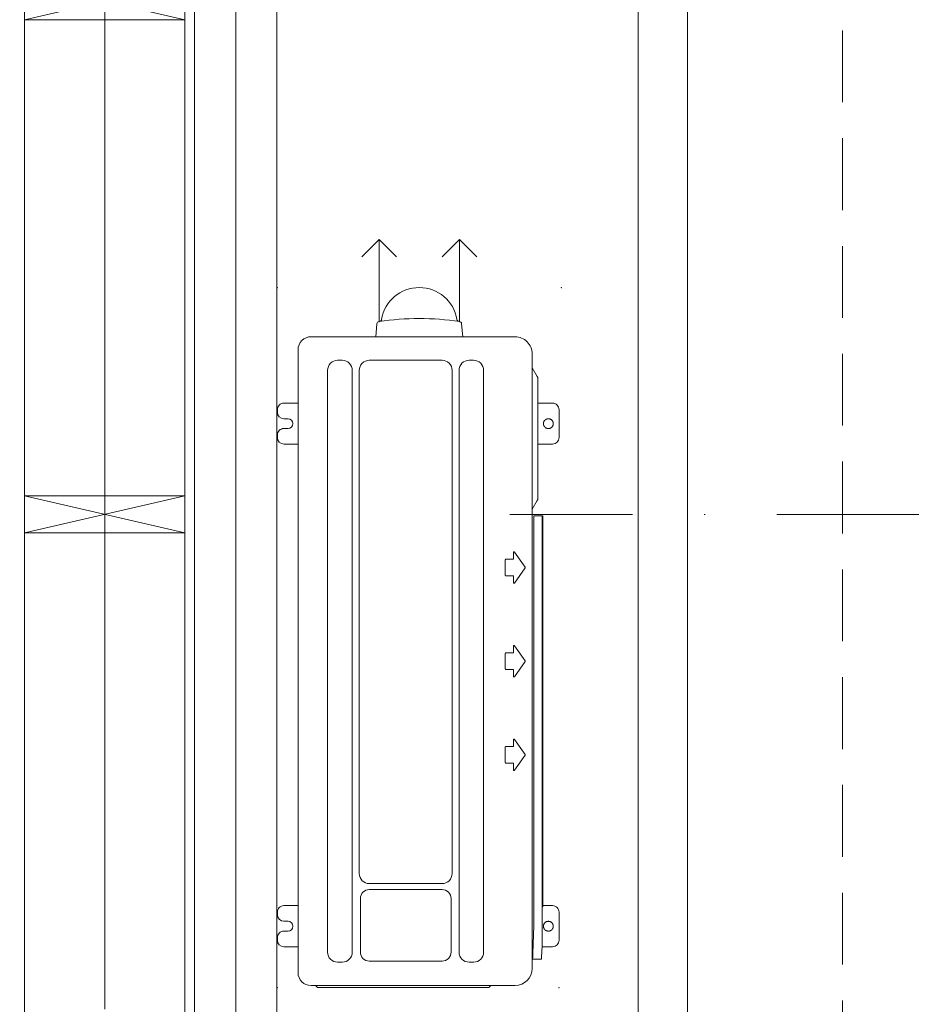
# Model space of a CAD drawing. Header units: inches. Extents: x 57112 to 98566, y -51777 to -16564.
# Tile 48 of 138: x 72430 to 72538, y -20735 to -20615. Entities that reach past the tile are written whole.
import ezdxf
from ezdxf import colors
from ezdxf.entities.mleader import LeaderData, LeaderLine
from ezdxf.math import Vec2, Vec3

# ---------------------------------------------------------------- set-up
doc = ezdxf.new("R2010")
doc.units = ezdxf.units.IN
doc.header["$MEASUREMENT"] = 0
doc.linetypes.add('DASHDOT', pattern=[1, 0.5, -0.25, 0, -0.25])
doc.linetypes.add('HIDDEN', pattern=[0.375, 0.25, -0.125])
doc.layers.get('0').update_dxf_attribs({"color": 251, "lineweight": 0})
for name, color, linetype, lineweight in [('A36-obrzeże', 252, 'Continuous', 0), ('DVM_OUTDOOR', 7, 'Continuous', 0), ('DVM_UNIT_BP', 7, 'Continuous', 0), ('DVM_UNIT_LP', 3, 'Continuous', 0), ('Kociol', 6, 'Continuous', 30), ('p-- ocieplenie-w.zew', 251, 'Continuous', 0), ('p--dach', 251, 'Continuous', 30), ('p--konst-słupy', 251, 'Continuous', 0), ('p--ocieplenie w.wew.', 251, 'Continuous', 0), ('p--osie konstr', 250, 'DASHDOT', 15), ('p--osie konstr.-NR', 250, 'DASHDOT', 15), ('p--ściana szkielet', 251, 'Continuous', 0)]:
    doc.layers.add(name, color=color, linetype=linetype, lineweight=lineweight)
doc.styles.get("Standard").update_dxf_attribs({"font": 'arial.ttf', "width": 0.75})
doc.linetypes.add('BATTING', pattern='A,0.0001,-0.1,[134,ltypeshp.shx,S=0.1,R=0,X=-0.1,Y=0],-0.2,[134,ltypeshp.shx,S=0.1,R=180,X=0.1,Y=0],-0.1', length=0.4001)

# ---------------------------------------------------------------- blocks, each defined once
blk = doc.blocks.new('DVM_LP_VEC')
at = {"layer": 'DVM_UNIT_LP', "color": 0}
blk.add_line((0, 0), (100, 0), dxfattribs=at)
blk.add_lwpolyline([(78.8, 21.2), (100, 0), (78.8, -21.2)], dxfattribs=at)
blk.add_point((0, 0), dxfattribs=at)
blk = doc.blocks.new('FJM_OD_790X548X285_2P_T')
at = {"layer": 'DVM_OUTDOOR', "color": 0}
for p, q in [((-368.4, 171.5), (-365.4, 171.5)), ((-337.4, 171.5), (-334.4, 171.5)), ((243.6, 171.5), (246.6, 171.5)), ((274.6, 171.5), (277.6, 171.5)), ((-376.4, 146.3), (-376.4, 163.5)), ((-357.4, 163.5), (-357.4, 158.5)), ((-345.4, 158.5), (-345.4, 163.5)), ((-326.4, 163.5), (-326.4, 146.3)), ((235.6, 146.3), (235.6, 163.5)), ((254.6, 163.5), (254.6, 158.5)), ((266.6, 158.5), (266.6, 163.5)), ((285.6, 163.5), (285.6, 146.3)), ((350.6, 146.3), (-407.9, 146.3)), ((350.6, 146.3), (350.6, 146.3)), ((-426.2, 122.2), (-426.2, -85.5)), ((-426, 122.7), (-423.7, 125)), ((-423.7, 130.5), (-423.7, -117.9)), ((366.3, 130.5), (366.4, 130.5)), ((366.3, -117.9), (366.3, 130.5)), ((325.5, 110.3), (-383, 110.3)), ((-395.2, 98.1), (-395.2, 92.5)), ((337.8, 92.5), (337.8, 98.1)), ((-383, 80.3), (325.5, 80.3)), ((-317.8, 70.4), (-383, 70.4)), ((325.5, 71.7), (-287.4, 71.7)), ((-394, 59.5), (-394, -29.1)), ((-306.8, -29.1), (-306.8, 59.5)), ((-299.6, 59.5), (-299.6, -29.1)), ((337.8, -29.1), (337.8, 59.5)), ((382.2, 50.2), (366.4, 51.6)), ((-383, -40), (-317.8, -40)), ((-287.4, -41.3), (325.5, -41.3)), ((325.5, -49.7), (-383, -49.7)), ((366.4, -54.3), (382.2, -52.9)), ((-395.2, -61.9), (-395.2, -67.5)), ((337.8, -67.5), (337.8, -61.9)), ((-383, -79.7), (325.5, -79.7)), ((-423.7, -88.3), (-426, -86)), ((-152.9, -106.8), (-152.9, -115.8)), ((-133.2, -106), (-152.2, -106)), ((-132.5, -115.8), (-132.5, -106.8)), ((-38.9, -106.8), (-38.9, -115.8)), ((-19.2, -106), (-38.2, -106)), ((-18.5, -115.8), (-18.5, -106.8)), ((75.1, -106.8), (75.1, -115.8)), ((94.8, -106), (75.8, -106)), ((95.5, -115.8), (95.5, -106.8)), ((-423.7, -117.9), (-423.7, -118)), ((-423.7, -118), (-423.7, -118)), ((-161.6, -117.3), (-143.2, -130.2)), ((-153.2, -116), (-161.2, -116)), ((-142.3, -130.2), (-123.9, -117.3)), ((-124.3, -116), (-132.2, -116)), ((-47.6, -117.3), (-29.2, -130.2)), ((-39.2, -116), (-47.2, -116)), ((-28.3, -130.2), (-9.9, -117.3)), ((-10.3, -116), (-18.2, -116)), ((66.4, -117.3), (84.8, -130.2)), ((74.8, -116), (66.8, -116)), ((85.7, -130.2), (104.1, -117.3)), ((103.7, -116), (95.8, -116)), ((366.3, -118), (366.2, -118)), ((366.3, -118), (366.3, -117.9)), ((-403, -138.7), (345.6, -138.7)), ((-391.4, -139.3), (-391.7, -150.3)), ((148.3, -140.7), (148.3, -151.7)), ((166.9, -144.9), (156.3, -138.8)), ((318.1, -144.9), (328.7, -138.8)), ((345.6, -138.7), (345.6, -138.7)), ((-391.7, -150.3), (-379.8, -150.7)), ((-376.4, -163.5), (-376.4, -150.8)), ((-371.9, -151), (148.3, -151)), ((148.3, -151.7), (-327.2, -151.7)), ((-326.4, -151.7), (-326.4, -163.5)), ((169.7, -145.7), (315.3, -145.7)), ((235.6, -163.5), (235.6, -145.7)), ((285.6, -145.7), (285.6, -163.5)), ((-334.4, -171.5), (-368.4, -171.5)), ((277.6, -171.5), (243.6, -171.5))]:
    blk.add_line(p, q, dxfattribs=at)
for points in [[(-357.4, -158.5), (-357.4, -159.1, 0.023321), (-357.3, -159.7, 0.024783), (-357.2, -160.3, 0.024618), (-357, -160.8, 0.02401), (-356.7, -161.3, 0.023784), (-356.5, -161.8, 0.02304), (-356.1, -162.2, 0.022549), (-355.8, -162.6, 0.021694), (-355.4, -163, 0.021179), (-355, -163.3, 0.020185), (-354.7, -163.6, 0.019598), (-354.3, -163.8, 0.018603), (-353.9, -164, 0.017986), (-353.5, -164.1, 0.016956), (-353.1, -164.3, 0.016413), (-352.8, -164.4, 0.015566), (-352.4, -164.4, 0.014844), (-352.1, -164.5, 0.013764), (-351.8, -164.5, 0.013631), (-351.4, -164.5, 0.012841), (-351.1, -164.5, 0.012841), (-350.8, -164.5, 0.013631), (-350.5, -164.4, 0.013764), (-350.1, -164.4, 0.014844), (-349.8, -164.3, 0.015566), (-349.4, -164.1, 0.016413), (-349, -164, 0.016956), (-348.6, -163.8, 0.017984), (-348.2, -163.6, 0.018603), (-347.8, -163.3, 0.019603), (-347.5, -163, 0.020183), (-347.1, -162.6, 0.021166), (-346.8, -162.2, 0.0217), (-346.4, -161.8, 0.022581), (-346.2, -161.3, 0.023025), (-345.9, -160.8, 0.023734), (-345.7, -160.3, 0.024054), (-345.6, -159.7, 0.024516), (-345.5, -159.1, 0.024684), (-345.4, -158.5, 0.024846), (-345.5, -157.9, 0.024845), (-345.6, -157.3, 0.02468), (-345.7, -156.7, 0.024517), (-345.9, -156.2, 0.024069), (-346.2, -155.7, 0.02373), (-346.4, -155.2, 0.022967), (-346.8, -154.8, 0.022596), (-347.1, -154.4, 0.021906), (-347.5, -154, 0.021107), (-347.8, -153.7, 0.01947), (-348.2, -153.4, 0.01982), (-348.6, -153.2, 0.020911), (-349, -153, 0.017234), (-349.4, -152.9, 0.009618), (-349.7, -152.7, 0.019493), (-350.1, -152.6, 0.03016), (-350.7, -152.6, 0.016785), (-351.4, -152.5, 0.010156)], [(-351.4, -152.5), (-351.7, -152.5, 0.009849), (-351.9, -152.5, 0.008819), (-352.1, -152.5, 0.008634), (-352.3, -152.6, 0.009333), (-352.5, -152.6, 0.009674), (-352.8, -152.6, 0.009989), (-353, -152.7, 0.01022), (-353.3, -152.8, 0.01065), (-353.5, -152.9, 0.010921), (-353.8, -153, 0.011347), (-354, -153.1, 0.011614), (-354.3, -153.2, 0.012046), (-354.5, -153.4, 0.012332), (-354.8, -153.5, 0.012805), (-355, -153.7, 0.013035), (-355.3, -153.9, 0.013371), (-355.6, -154.1, 0.013779), (-355.8, -154.4, 0.014539), (-356, -154.6, 0.014301), (-356.2, -154.9, 0.013596), (-356.5, -155.2, 0.015424), (-356.7, -155.5, 0.01905), (-356.8, -155.9, 0.014336), (-357, -156.2, 0.004521), (-357.1, -156.5, 0.021066), (-357.2, -156.9, 0.037099), (-357.3, -157.6, 0.017906), (-357.4, -158.5, 0.009169)], [(-327.4, -151.7), (-327.4, -151.7, 0.000005), (-327.3, -151.7, 0.000005), (-327.3, -151.7, 0.000005), (-327.3, -151.7, 0.000004), (-327.3, -151.7, 0.000004), (-327.3, -151.7, 0.000004), (-327.3, -151.7, 0.000004), (-327.2, -151.7, 0.000004), (-327.2, -151.7, 0.000004), (-327.2, -151.7, 0.000004), (-327.2, -151.7, 0.000004), (-327.2, -151.7, 0.000003), (-327.2, -151.7, 0.000003), (-327.1, -151.7, 0.000003), (-327.1, -151.7, 0.000003), (-327.1, -151.7, 0.000003), (-327.1, -151.7, 0.000003), (-327.1, -151.7, 0.000003), (-327.1, -151.7, 0.000003), (-327.1, -151.7, 0.000002), (-327, -151.7, 0.000002), (-327, -151.7, 0.000002), (-327, -151.7, 0.000002), (-327, -151.7, 0.000002), (-327, -151.7, 0.000002), (-327, -151.7, 0.000002), (-326.9, -151.7, 0.000001), (-326.9, -151.7, 0.000001), (-326.9, -151.7, 0.000001), (-326.9, -151.7, 0.000001), (-326.9, -151.7, -0.000001), (-326.7, -151.7, -0.000002), (-326.7, -151.7, -0.000005), (-326.7, -151.7, -0.000004), (-326.7, -151.7, 0), (-326.7, -151.7, -0.000008), (-326.6, -151.7, -0.000018), (-326.6, -151.7, -0.000009), (-326.6, -151.7, -0.000005)], [(254.6, -158.5), (254.6, -159.1, 0.023321), (254.7, -159.7, 0.024784), (254.8, -160.3, 0.024618), (255, -160.8, 0.02401), (255.3, -161.3, 0.023784), (255.5, -161.8, 0.02304), (255.9, -162.2, 0.022549), (256.2, -162.6, 0.021694), (256.6, -163, 0.021179), (257, -163.3, 0.020185), (257.3, -163.6, 0.019598), (257.7, -163.8, 0.018603), (258.1, -164, 0.017986), (258.5, -164.1, 0.016956), (258.9, -164.3, 0.016413), (259.2, -164.4, 0.015566), (259.6, -164.4, 0.014844), (259.9, -164.5, 0.013764), (260.2, -164.5, 0.013631), (260.6, -164.5, 0.012841), (260.9, -164.5, 0.012841), (261.2, -164.5, 0.013631), (261.5, -164.4, 0.013764), (261.9, -164.4, 0.014844), (262.2, -164.3, 0.015566), (262.6, -164.1, 0.016413), (263, -164, 0.016956), (263.4, -163.8, 0.017984), (263.8, -163.6, 0.018603), (264.2, -163.3, 0.019603), (264.5, -163, 0.020183), (264.9, -162.6, 0.021166), (265.2, -162.2, 0.0217), (265.6, -161.8, 0.022581), (265.8, -161.3, 0.023025), (266.1, -160.8, 0.023734), (266.3, -160.3, 0.024054), (266.4, -159.7, 0.024516), (266.5, -159.1, 0.024684), (266.6, -158.5, 0.024846), (266.5, -157.9, 0.024845), (266.4, -157.3, 0.02468), (266.3, -156.7, 0.024517), (266.1, -156.2, 0.024069), (265.8, -155.7, 0.02373), (265.6, -155.2, 0.022967), (265.2, -154.8, 0.022596), (264.9, -154.4, 0.021906), (264.5, -154, 0.021107), (264.2, -153.7, 0.01947), (263.8, -153.4, 0.01982), (263.4, -153.2, 0.020911), (263, -153, 0.017234), (262.6, -152.9, 0.009618), (262.3, -152.7, 0.019493), (261.9, -152.6, 0.03016), (261.3, -152.6, 0.016785), (260.6, -152.5, 0.010156)], [(260.6, -152.5), (260.3, -152.5, 0.009849), (260.1, -152.5, 0.008819), (259.9, -152.5, 0.008634), (259.7, -152.6, 0.009333), (259.5, -152.6, 0.009674), (259.2, -152.6, 0.009989), (259, -152.7, 0.01022), (258.7, -152.8, 0.01065), (258.5, -152.9, 0.010921), (258.2, -153, 0.011347), (258, -153.1, 0.011614), (257.7, -153.2, 0.012046), (257.5, -153.4, 0.012332), (257.2, -153.5, 0.012805), (257, -153.7, 0.013035), (256.7, -153.9, 0.013371), (256.4, -154.1, 0.013779), (256.2, -154.4, 0.014539), (256, -154.6, 0.014301), (255.8, -154.9, 0.013596), (255.5, -155.2, 0.015424), (255.3, -155.5, 0.01905), (255.2, -155.9, 0.014336), (255, -156.2, 0.004521), (254.9, -156.5, 0.021066), (254.8, -156.9, 0.037099), (254.7, -157.6, 0.017906), (254.6, -158.5, 0.009169)]]:
    blk.add_lwpolyline(points, format="xyb", dxfattribs=at)
for centre, radius, start, end in [((-368.4, 163.5), 8, 90, 180), ((-365.4, 163.5), 8, 0, 90), ((-337.4, 163.5), 8, 90, 180), ((-334.4, 163.5), 8, 0, 90), ((243.6, 163.5), 8, 90, 180), ((246.6, 163.5), 8, 0, 90), ((274.6, 163.5), 8, 90, 180), ((277.6, 163.5), 8, 0, 90), ((-351.4, 158.5), 6, 180, 0), ((260.6, 158.5), 6, 180, 0), ((-407.9, 130.5), 15.8, 90, 180), ((350.6, 130.5), 15.8, 0, 90), ((-425.5, 122.2), 0.7, 135, 180), ((-383, 98.1), 12.2, 90, 180), ((325.5, 98.1), 12.2, 0, 90), ((-383, 92.5), 12.2, 180, 270), ((325.5, 92.5), 12.2, 270, 0), ((-383, 59.5), 10.9, 90, 180), ((-317.8, 59.5), 10.9, 0, 90), ((-287.4, 59.5), 12.2, 90, 180), ((325.5, 59.5), 12.2, 0, 90), ((382, 47.2), 3, 8.2355, 85), ((46.6, -1.3), 341.9, 351.7645, 8.2354), ((388, 47.5), 3, 188.1539, 260.3479), ((379.7, -1.3), 46.6, 279.6521, 80.3479), ((-383, -29.1), 10.9, 180, 270), ((-317.8, -29.1), 10.9, 270, 0), ((-287.4, -29.1), 12.2, 180, 270), ((325.5, -29.1), 12.2, 270, 0), ((388, -50.2), 3, 99.6521, 171.8495), ((-383, -61.9), 12.2, 90, 180), ((325.5, -61.9), 12.2, 0, 90), ((382, -49.9), 3, 275, 351.7645), ((-383, -67.5), 12.2, 180, 270), ((325.5, -67.5), 12.2, 270, 0), ((-425.5, -85.5), 0.7, 180, 225), ((-152.2, -106.8), 0.7, 90, 180), ((-133.2, -106.8), 0.7, 0, 90), ((-38.2, -106.8), 0.7, 90, 180), ((-19.2, -106.8), 0.7, 0, 90), ((75.8, -106.8), 0.7, 90, 180), ((94.8, -106.8), 0.7, 0, 90), ((-403, -118), 20.7, 180, 270), ((-161.2, -116.8), 0.7, 90, 235), ((-153.2, -115.8), 0.3, 270, 0), ((-132.2, -115.8), 0.3, 180, 270), ((-124.3, -116.8), 0.7, 305, 90), ((-47.2, -116.8), 0.7, 90, 235), ((-39.2, -115.8), 0.3, 270, 0), ((-18.2, -115.8), 0.3, 180, 270), ((-10.3, -116.8), 0.7, 305, 90), ((66.8, -116.8), 0.7, 90, 235), ((74.8, -115.8), 0.3, 270, 0), ((95.8, -115.8), 0.3, 180, 270), ((103.7, -116.8), 0.7, 305, 90), ((345.6, -118), 20.7, 270, 0), ((-142.7, -129.6), 0.7, 235, 305), ((-28.7, -129.6), 0.7, 235, 305), ((85.3, -129.6), 0.7, 235, 305), ((155.8, -139.7), 1, 60, 90), ((329.2, -139.7), 1, 90, 120), ((169.7, -140), 5.7, 240, 270), ((315.3, -140), 5.7, 270, 300), ((-368.4, -163.5), 8, 180, 270), ((-334.4, -163.5), 8, 270, 0), ((243.6, -163.5), 8, 180, 270), ((277.6, -163.5), 8, 270, 0)]:
    blk.add_arc(centre, radius, start, end, dxfattribs=at)
for points in [[(385.4, -46.6), (385.4, -46.7), (385.4, -46.7), (385.4, -46.7)], [(-379.8, -150.7), (-377.2, -150.8), (-374.6, -150.9), (-371.9, -151)]]:
    blk.add_open_spline(points, degree=3, dxfattribs=at)
for points, knots in [([(148.3, -140.7), (88.3, -140.7), (13.3, -140.7), (-76.7, -140.7), (-121.7, -140.7), (-166.7, -140.7), (-211.7, -140.7), (-256.7, -140.7), (-294.2, -140.7), (-324.2, -140.7), (-343, -140.8), (-357.7, -140.6), (-372.7, -139.9), (-383.9, -139.7), (-391.4, -139.3), (-391.4, -139.3), (-391.4, -139.3), (-391.4, -139.3)], [0, 0, 0, 0, 0.333333, 0.416667, 0.5, 0.583333, 0.666667, 0.75, 0.833333, 0.875, 0.916667, 0.9375, 0.958333, 1, 1, 1, 1.000015, 1.000015, 1.000015, 1.000015]), ([(-328, -151), (-328, -151.2), (-328, -151.3), (-327.9, -151.4), (-327.9, -151.4), (-327.9, -151.5), (-327.8, -151.5), (-327.7, -151.6), (-327.6, -151.7), (-327.4, -151.7), (-327.4, -151.7), (-327.4, -151.7), (-327.4, -151.7), (-327.4, -151.7)], [-0.044807, -0.044807, -0.044807, -0.044807, 0.142088, 0.142088, 0.142088, 0.166271, 0.19987, 0.266987, 0.333517, 0.406916, 0.487817, 0.615631, 1, 1, 1, 1])]:
    blk.add_open_spline(points, degree=3, knots=knots, dxfattribs=at)
at = {"layer": 'DVM_UNIT_BP'}
for p in [(-426.2, 171.5), (426.2, 171.5), (-426.2, -171.5), (426.2, -174.4)]:
    blk.add_point(p, dxfattribs=at)
at = {"layer": 'DVM_UNIT_LP', "color": 2}
blk.add_blockref('DVM_LP_VEC', (384.9, 47.6), dxfattribs=at)
at = {"layer": 'DVM_UNIT_LP', "color": 1}
blk.add_blockref('DVM_LP_VEC', (384.9, -50.3), dxfattribs=at)
blk = doc.blocks.new('ukł.słupów-1K')
for p, q in [((940.6, 144.5), (960.1, 140)), ((940.6, 140), (960.1, 144.5)), ((940.6, 82), (960.1, 77.5)), ((940.6, 77.5), (960.1, 82))]:
    blk.add_line(p, q)
for points in [[(940.6, 140), (960.1, 140), (960.1, 144.5), (940.6, 144.5)], [(940.6, 77.5), (960.1, 77.5), (960.1, 82), (940.6, 82)]]:
    blk.add_lwpolyline(points, close=True)

msp = doc.modelspace()

# ---------------------------------------------------------------- linework, layer by layer
at = {"layer": 'A36-obrzeże', "linetype": 'Continuous', "ltscale": 35, "elevation": 151.8}
for points in [[(71713.842, -20815.933), (71428.342, -20815.933), (71428.342, -20135.433), (72510.842, -20135.433), (72510.842, -20815.933), (72117.342, -20815.933)], [(72459.892, -20141.433), (72504.842, -20141.433), (72504.842, -20809.933), (72459.892, -20809.933)]]:
    msp.add_lwpolyline(points, dxfattribs=at)
at = {"layer": 'p-- ocieplenie-w.zew', "linetype": 'BATTING', "ltscale": 3}
msp.add_line((72455.842, -20761.007, 151.8), (72455.842, -20190.433, 151.8), dxfattribs=at)
at = {"layer": 'p--dach', "linetype": 'HIDDEN', "lineweight": 20, "ltscale": 35, "elevation": 151.8}
msp.add_lwpolyline([(71409.482, -20834.793), (72529.702, -20834.793), (72529.702, -20116.573), (71409.482, -20116.573)], close=True, dxfattribs=at)
at = {"layer": 'p--ocieplenie w.wew.', "linetype": 'BATTING', "ltscale": 3}
for p, q in [((72439.892, -20614.733, 151.8), (72439.892, -20672.733, 151.8)), ((72439.892, -20735.233, 151.8), (72439.892, -20677.233, 151.8))]:
    msp.add_line(p, q, dxfattribs=at)
at = {"layer": 'p--osie konstr', "linetype": 'DASHDOT', "ltscale": 35}
msp.add_line((72439.892, -20790.933, 151.8), (72439.892, -20116.573, 151.8), dxfattribs=at)
at = {"layer": 'p--osie konstr.-NR', "linetype": 'DASHDOT', "ltscale": 35}
msp.add_line((72539.236, -20674.983, 151.8), (72489.236, -20674.983, 151.8), dxfattribs=at)
at = {"layer": 'p--ściana szkielet', "ltscale": 35}
for p, q in [((72460.842, -20765.933, 151.8), (72460.842, -20185.433, 151.8)), ((72450.842, -20755.933, 151.8), (72450.842, -20195.433, 151.8)), ((72430.142, -20754.733, 151.8), (72430.142, -20196.633, 151.8)), ((72449.642, -20754.733, 151.8), (72449.642, -20196.633, 151.8))]:
    msp.add_line(p, q, dxfattribs=at)

# ---------------------------------------------------------------- block references
at = {"layer": 'DVM_UNIT_LP', "color": 1, "xscale": 0.1000000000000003, "yscale": 0.1000000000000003, "zscale": 0.1000000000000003, "rotation": 89.99999999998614}
msp.add_blockref('FJM_OD_790X548X285_2P_T', (72478.06, -20689.979, 151.8), dxfattribs=at)
at = {"layer": 'p--konst-słupy'}
msp.add_blockref('ukł.słupów-1K', (71489.542, -20754.733, 151.8), dxfattribs=at)

# ---------------------------------------------------------------- leaders
at = {"layer": 'Kociol', "color": 217, "lineweight": 15, "ltscale": 1000, "true_color": 0x93278f}
ml = msp.add_multileader_mtext('Standard', dxfattribs=at)
ml.set_content('hydrofor 25l', color=(147, 39, 143))
ml.set_leader_properties(color=256, linetype='Continuous', lineweight=25)
ml.build(insert=Vec2(0, 0))
ctx = ml.context
ctx.base_point, ctx.char_height, ctx.plane_origin = Vec3(73473.8, -20617.978, 159.745), 15, Vec3(73743.319, -20197.664, 159.745)
ctx.text_align_type = 2
notes = []
notes.append((ctx, [(0, (1, 1, 0), (73582.794, -20617.978, 159.745), (-1, 0), 24.22, [(0, [(73733.563, -20502.565, 159.745)], 0, [])])]))
ctx.mtext.insert, ctx.mtext.width, ctx.mtext.alignment, ctx.mtext.flow_direction = Vec3(73556.575, -20608.281, 159.745), 3769.1343, 3, 5
ml = msp.add_multileader_mtext('Standard', dxfattribs=at)
ml.set_content('stacja uzdatniania wody \\P', color=(147, 39, 143))
ml.set_leader_properties(color=256, linetype='Continuous', lineweight=25)
ml.build(insert=Vec2(0, 0))
ctx = ml.context
ctx.base_point, ctx.char_height, ctx.plane_origin = Vec3(73441.02, -20642.958, 159.745), 15, Vec3(73752.998, -20214.147, 159.745)
ctx.text_align_type = 2
notes.append((ctx, [(0, (1, 1, 0), (73635.323, -20642.958, 159.745), (-1, 0), 24.22, [(0, [(73774.885, -20541.503, 159.745)], 0, [])])]))
ctx.mtext.insert, ctx.mtext.width, ctx.mtext.alignment, ctx.mtext.flow_direction = Vec3(73609.104, -20633.26, 159.745), 3769.1343, 3, 5
for ctx, leaders in notes:
    for number, flags, end, landing, length, lines in leaders:
        leader = LeaderData()
        leader.index, (leader.has_last_leader_line, leader.has_dogleg_vector, leader.attachment_direction) = number, flags
        leader.last_leader_point, leader.dogleg_vector, leader.dogleg_length = Vec3(end), Vec3(landing), length
        for number, points, colour, breaks in lines:
            line = LeaderLine()
            line.index, line.vertices, line.color, line.breaks = number, Vec3.list(points), colors.encode_raw_color(colour), breaks
            leader.lines.append(line)
        ctx.leaders.append(leader)

doc.saveas('drawing.dxf')
